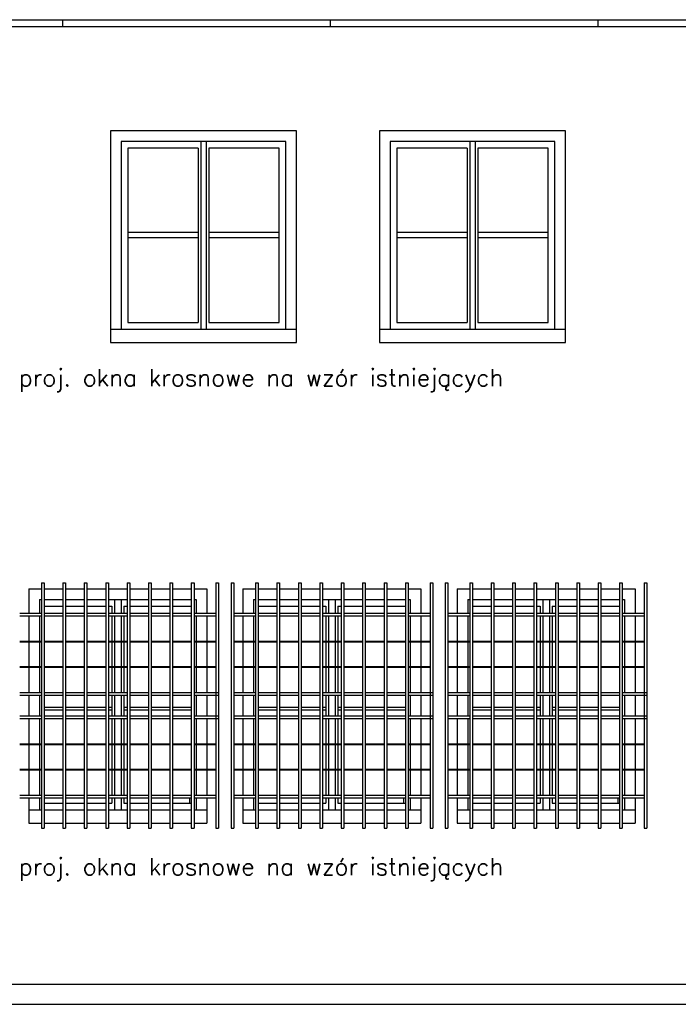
# Model space of a CAD drawing. Header units: millimetres. Extents: x 11979 to 23691, y 12825 to 41978.
# Tile 40 of 256: x 20731 to 21223, y 16795 to 17530. Entities that reach past the tile are written whole.
import ezdxf
from ezdxf.enums import TextEntityAlignment as Align

# ---------------------------------------------------------------- set-up
doc = ezdxf.new("R2010")
doc.units = ezdxf.units.MM
for name, color, linetype in [('-LI-WIDOK', 2, 'Continuous'), ('-TABELKA', 2, 'Continuous'), ('PROJEKTOWANE', 5, 'Continuous')]:
    doc.layers.add(name, color=color, linetype=linetype)
doc.styles.add('SIMPLEX', font='simplex')

msp = doc.modelspace()

# ---------------------------------------------------------------- linework, layer by layer
at = {"layer": '-LI-WIDOK'}
for p, q in [((20937.56, 17447.22), (20798.56, 17447.22)), ((20798.56, 17447.22), (20798.56, 17289.22)), ((20937.56, 17289.22), (20937.56, 17447.22)), ((21138.56, 17447.22), (20999.56, 17447.22)), ((20999.56, 17447.22), (20999.56, 17289.22)), ((21138.56, 17289.22), (21138.56, 17447.22)), ((20806.56, 17439.22), (20806.56, 17299.22)), ((20929.56, 17439.22), (20806.56, 17439.22)), ((20929.56, 17299.22), (20929.56, 17439.22)), ((21007.56, 17439.22), (21007.56, 17299.22)), ((21130.56, 17439.22), (21007.56, 17439.22)), ((21130.56, 17299.22), (21130.56, 17439.22)), ((20798.56, 17299.22), (20937.56, 17299.22)), ((20999.56, 17299.22), (21138.56, 17299.22)), ((20798.56, 17289.22), (20937.56, 17289.22)), ((20999.56, 17289.22), (21138.56, 17289.22)), ((20737.56, 17105.22), (20746.99, 17105.22)), ((20737.56, 17105.22), (20737.56, 17087.11)), ((20748.99, 17105.22), (20762.99, 17105.22)), ((20764.99, 17105.22), (20778.99, 17105.22)), ((20780.99, 17105.22), (20794.99, 17105.22)), ((20796.99, 17105.22), (20810.99, 17105.22)), ((20812.99, 17105.22), (20826.99, 17105.22)), ((20828.99, 17105.22), (20842.99, 17105.22)), ((20844.99, 17105.22), (20858.99, 17105.22)), ((20860.99, 17105.22), (20870.56, 17105.22)), ((20870.56, 17105.22), (20870.56, 17087.11)), ((20897.56, 17105.22), (20906.99, 17105.22)), ((20897.56, 17105.22), (20897.56, 17087.11)), ((20908.99, 17105.22), (20922.99, 17105.22)), ((20924.99, 17105.22), (20938.99, 17105.22)), ((20940.99, 17105.22), (20954.99, 17105.22)), ((20956.99, 17105.22), (20970.99, 17105.22)), ((20972.99, 17105.22), (20986.99, 17105.22)), ((20988.99, 17105.22), (21002.99, 17105.22)), ((21004.99, 17105.22), (21018.99, 17105.22)), ((21020.99, 17105.22), (21030.56, 17105.22)), ((21030.56, 17105.22), (21030.56, 17087.11)), ((21057.56, 17105.22), (21066.99, 17105.22)), ((21057.56, 17105.22), (21057.56, 17087.11)), ((21068.99, 17105.22), (21082.99, 17105.22)), ((21084.99, 17105.22), (21098.99, 17105.22)), ((21100.99, 17105.22), (21114.99, 17105.22)), ((21116.99, 17105.22), (21130.99, 17105.22)), ((21132.99, 17105.22), (21146.99, 17105.22)), ((21148.99, 17105.22), (21162.99, 17105.22)), ((21164.99, 17105.22), (21178.99, 17105.22)), ((21180.99, 17105.22), (21190.56, 17105.22)), ((21190.56, 17105.22), (21190.56, 17087.11)), ((20745.56, 17097.22), (20746.99, 17097.22)), ((20745.56, 17097.22), (20745.56, 17087.11)), ((20748.99, 17097.22), (20762.99, 17097.22)), ((20764.99, 17097.22), (20778.99, 17097.22)), ((20780.99, 17097.22), (20794.99, 17097.22)), ((20796.99, 17097.22), (20810.99, 17097.22)), ((20812.99, 17097.22), (20826.99, 17097.22)), ((20828.99, 17097.22), (20842.99, 17097.22)), ((20844.99, 17097.22), (20858.99, 17097.22)), ((20860.99, 17097.22), (20862.56, 17097.22)), ((20862.56, 17097.22), (20862.56, 17087.11)), ((20905.56, 17097.22), (20906.99, 17097.22)), ((20905.56, 17097.22), (20905.56, 17087.11)), ((20908.99, 17097.22), (20922.99, 17097.22)), ((20924.99, 17097.22), (20938.99, 17097.22)), ((20940.99, 17097.22), (20954.99, 17097.22)), ((20956.99, 17097.22), (20970.99, 17097.22)), ((20972.99, 17097.22), (20986.99, 17097.22)), ((20988.99, 17097.22), (21002.99, 17097.22)), ((21004.99, 17097.22), (21018.99, 17097.22)), ((21020.99, 17097.22), (21022.56, 17097.22)), ((21022.56, 17097.22), (21022.56, 17087.11)), ((21065.56, 17097.22), (21066.99, 17097.22)), ((21065.56, 17097.22), (21065.56, 17087.11)), ((21068.99, 17097.22), (21082.99, 17097.22)), ((21084.99, 17097.22), (21098.99, 17097.22)), ((21100.99, 17097.22), (21114.99, 17097.22)), ((21116.99, 17097.22), (21130.99, 17097.22)), ((21132.99, 17097.22), (21146.99, 17097.22)), ((21148.99, 17097.22), (21162.99, 17097.22)), ((21164.99, 17097.22), (21178.99, 17097.22)), ((21180.99, 17097.22), (21182.56, 17097.22)), ((21182.56, 17097.22), (21182.56, 17087.11)), ((20737.56, 17085.11), (20737.56, 17066.11)), ((20745.56, 17085.11), (20745.56, 17066.11)), ((20862.56, 17085.11), (20862.56, 17066.11)), ((20870.56, 17085.11), (20870.56, 17066.11)), ((20897.56, 17085.11), (20897.56, 17066.11)), ((20905.56, 17085.11), (20905.56, 17066.11)), ((21022.56, 17085.11), (21022.56, 17066.11)), ((21030.56, 17085.11), (21030.56, 17066.11)), ((21057.56, 17085.11), (21057.56, 17066.11)), ((21065.56, 17085.11), (21065.56, 17066.11)), ((21182.56, 17085.11), (21182.56, 17066.11)), ((21190.56, 17085.11), (21190.56, 17066.11)), ((20737.56, 17065.61), (20737.56, 17047.27)), ((20745.56, 17065.61), (20745.56, 17047.27)), ((20862.56, 17065.61), (20862.56, 17047.27)), ((20870.56, 17065.61), (20870.56, 17047.27)), ((20897.56, 17065.61), (20897.56, 17047.27)), ((20905.56, 17065.61), (20905.56, 17047.27)), ((21022.56, 17065.61), (21022.56, 17047.27)), ((21030.56, 17065.61), (21030.56, 17047.27)), ((21057.56, 17065.61), (21057.56, 17047.27)), ((21065.56, 17065.61), (21065.56, 17047.27)), ((21182.56, 17065.61), (21182.56, 17047.27)), ((21190.56, 17065.61), (21190.56, 17047.27)), ((20737.56, 17046.77), (20737.56, 17027.77)), ((20745.56, 17046.77), (20745.56, 17027.77)), ((20862.56, 17046.77), (20862.56, 17027.77)), ((20870.56, 17046.77), (20870.56, 17027.77)), ((20897.56, 17046.77), (20897.56, 17027.77)), ((20905.56, 17046.77), (20905.56, 17027.77)), ((21022.56, 17046.77), (21022.56, 17027.77)), ((21030.56, 17046.77), (21030.56, 17027.77)), ((21057.56, 17046.77), (21057.56, 17027.77)), ((21065.56, 17046.77), (21065.56, 17027.77)), ((21182.56, 17046.77), (21182.56, 17027.77)), ((21190.56, 17046.77), (21190.56, 17027.77)), ((20737.56, 17025.77), (20737.56, 17010.41)), ((20745.56, 17025.77), (20745.56, 17010.41)), ((20862.56, 17025.77), (20862.56, 17010.41)), ((20870.56, 17025.77), (20870.56, 17010.41)), ((20897.56, 17025.77), (20897.56, 17010.41)), ((20905.56, 17025.77), (20905.56, 17010.41)), ((21022.56, 17025.77), (21022.56, 17010.41)), ((21030.56, 17025.77), (21030.56, 17010.41)), ((21057.56, 17025.77), (21057.56, 17010.41)), ((21065.56, 17025.77), (21065.56, 17010.41)), ((21182.56, 17025.77), (21182.56, 17010.41)), ((21190.56, 17025.77), (21190.56, 17010.41)), ((20737.56, 17008.41), (20737.56, 16989.41)), ((20745.56, 17008.41), (20745.56, 16989.41)), ((20862.56, 17008.41), (20862.56, 16989.41)), ((20870.56, 17008.41), (20870.56, 16989.41)), ((20897.56, 17008.41), (20897.56, 16989.41)), ((20905.56, 17008.41), (20905.56, 16989.41)), ((21022.56, 17008.41), (21022.56, 16989.41)), ((21030.56, 17008.41), (21030.56, 16989.41)), ((21057.56, 17008.41), (21057.56, 16989.41)), ((21065.56, 17008.41), (21065.56, 16989.41)), ((21182.56, 17008.41), (21182.56, 16989.41)), ((21190.56, 17008.41), (21190.56, 16989.41)), ((20737.56, 16988.91), (20737.56, 16970.56)), ((20745.56, 16988.91), (20745.56, 16970.56)), ((20862.56, 16988.91), (20862.56, 16970.56)), ((20870.56, 16988.91), (20870.56, 16970.56)), ((20897.56, 16988.91), (20897.56, 16970.56)), ((20905.56, 16988.91), (20905.56, 16970.56)), ((21022.56, 16988.91), (21022.56, 16970.56)), ((21030.56, 16988.91), (21030.56, 16970.56)), ((21057.56, 16988.91), (21057.56, 16970.56)), ((21065.56, 16988.91), (21065.56, 16970.56)), ((21182.56, 16988.91), (21182.56, 16970.56)), ((21190.56, 16988.91), (21190.56, 16970.56)), ((20737.56, 16970.06), (20737.56, 16951.06)), ((20745.56, 16970.06), (20745.56, 16951.06)), ((20862.56, 16970.06), (20862.56, 16951.06)), ((20870.56, 16970.06), (20870.56, 16951.06)), ((20897.56, 16970.06), (20897.56, 16951.06)), ((20905.56, 16970.06), (20905.56, 16951.06)), ((21022.56, 16970.06), (21022.56, 16951.06)), ((21030.56, 16970.06), (21030.56, 16951.06)), ((21057.56, 16970.06), (21057.56, 16951.06)), ((21065.56, 16970.06), (21065.56, 16951.06)), ((21182.56, 16970.06), (21182.56, 16951.06)), ((21190.56, 16970.06), (21190.56, 16951.06)), ((20737.56, 16949.06), (20737.56, 16940.22)), ((20745.56, 16949.06), (20745.56, 16940.22)), ((20857.56, 16949.06), (20857.56, 16945.22)), ((20862.56, 16949.06), (20862.56, 16940.22)), ((20870.56, 16949.06), (20870.56, 16940.22)), ((20897.56, 16949.06), (20897.56, 16940.22)), ((20905.56, 16949.06), (20905.56, 16940.22)), ((21017.56, 16949.06), (21017.56, 16945.22)), ((21022.56, 16949.06), (21022.56, 16940.22)), ((21030.56, 16949.06), (21030.56, 16940.22)), ((21057.56, 16949.06), (21057.56, 16940.22)), ((21065.56, 16949.06), (21065.56, 16940.22)), ((21177.56, 16949.06), (21177.56, 16945.22)), ((21182.56, 16949.06), (21182.56, 16940.22)), ((21190.56, 16949.06), (21190.56, 16940.22)), ((20737.56, 16940.22), (20746.99, 16940.22)), ((20737.56, 16940.22), (20737.56, 16930.22)), ((20748.99, 16940.22), (20762.99, 16940.22)), ((20764.99, 16940.22), (20778.99, 16940.22)), ((20780.99, 16940.22), (20794.99, 16940.22)), ((20796.99, 16940.22), (20810.99, 16940.22)), ((20812.99, 16940.22), (20826.99, 16940.22)), ((20828.99, 16940.22), (20842.99, 16940.22)), ((20844.99, 16940.22), (20858.99, 16940.22)), ((20860.99, 16940.22), (20870.56, 16940.22)), ((20870.56, 16940.22), (20870.56, 16930.22)), ((20897.56, 16940.22), (20906.99, 16940.22)), ((20897.56, 16940.22), (20897.56, 16930.22)), ((20908.99, 16940.22), (20922.99, 16940.22)), ((20924.99, 16940.22), (20938.99, 16940.22)), ((20940.99, 16940.22), (20954.99, 16940.22)), ((20956.99, 16940.22), (20970.99, 16940.22)), ((20972.99, 16940.22), (20986.99, 16940.22)), ((20988.99, 16940.22), (21002.99, 16940.22)), ((21004.99, 16940.22), (21018.99, 16940.22)), ((21020.99, 16940.22), (21030.56, 16940.22)), ((21030.56, 16940.22), (21030.56, 16930.22)), ((21057.56, 16940.22), (21066.99, 16940.22)), ((21057.56, 16940.22), (21057.56, 16930.22)), ((21068.99, 16940.22), (21082.99, 16940.22)), ((21084.99, 16940.22), (21098.99, 16940.22)), ((21100.99, 16940.22), (21114.99, 16940.22)), ((21116.99, 16940.22), (21130.99, 16940.22)), ((21132.99, 16940.22), (21146.99, 16940.22)), ((21148.99, 16940.22), (21162.99, 16940.22)), ((21164.99, 16940.22), (21178.99, 16940.22)), ((21180.99, 16940.22), (21190.56, 16940.22)), ((21190.56, 16940.22), (21190.56, 16930.22)), ((20737.56, 16930.22), (20746.99, 16930.22)), ((20748.99, 16930.22), (20762.99, 16930.22)), ((20764.99, 16930.22), (20778.99, 16930.22)), ((20780.99, 16930.22), (20794.99, 16930.22)), ((20796.99, 16930.22), (20810.99, 16930.22)), ((20812.99, 16930.22), (20826.99, 16930.22)), ((20828.99, 16930.22), (20842.99, 16930.22)), ((20844.99, 16930.22), (20858.99, 16930.22)), ((20860.99, 16930.22), (20870.56, 16930.22)), ((20897.56, 16930.22), (20906.99, 16930.22)), ((20908.99, 16930.22), (20922.99, 16930.22)), ((20924.99, 16930.22), (20938.99, 16930.22)), ((20940.99, 16930.22), (20954.99, 16930.22)), ((20956.99, 16930.22), (20970.99, 16930.22)), ((20972.99, 16930.22), (20986.99, 16930.22)), ((20988.99, 16930.22), (21002.99, 16930.22)), ((21004.99, 16930.22), (21018.99, 16930.22)), ((21020.99, 16930.22), (21030.56, 16930.22)), ((21057.56, 16930.22), (21066.99, 16930.22)), ((21068.99, 16930.22), (21082.99, 16930.22)), ((21084.99, 16930.22), (21098.99, 16930.22)), ((21100.99, 16930.22), (21114.99, 16930.22)), ((21116.99, 16930.22), (21130.99, 16930.22)), ((21132.99, 16930.22), (21146.99, 16930.22)), ((21148.99, 16930.22), (21162.99, 16930.22)), ((21164.99, 16930.22), (21178.99, 16930.22)), ((21180.99, 16930.22), (21190.56, 16930.22)), ((20113.06, 16809.99), (21838.06, 16809.99)), ((20113.06, 16794.99), (21669.89, 16794.99))]:
    msp.add_line(p, q, dxfattribs=at)
at = {"layer": '-TABELKA'}
for p, q in [((20746.99, 17109.68), (20746.99, 16926.49)), ((20746.99, 17109.68), (20748.99, 17109.68)), ((20748.99, 17109.68), (20748.99, 16926.49)), ((20762.99, 17109.68), (20762.99, 16926.49)), ((20762.99, 17109.68), (20764.99, 17109.68)), ((20764.99, 17109.68), (20764.99, 16926.49)), ((20778.99, 17109.68), (20778.99, 16926.49)), ((20778.99, 17109.68), (20780.99, 17109.68)), ((20780.99, 17109.68), (20780.99, 16926.49)), ((20794.99, 17109.68), (20794.99, 16926.49)), ((20794.99, 17109.68), (20796.99, 17109.68)), ((20796.99, 17109.68), (20796.99, 16926.49)), ((20796.99, 17109.68), (20796.99, 16926.49)), ((20810.99, 17109.68), (20810.99, 16926.49)), ((20810.99, 17109.68), (20812.99, 17109.68)), ((20812.99, 17109.68), (20812.99, 16926.49)), ((20826.99, 17109.68), (20826.99, 16926.49)), ((20826.99, 17109.68), (20828.99, 17109.68)), ((20828.99, 17109.68), (20828.99, 16926.49)), ((20842.99, 17109.68), (20842.99, 16926.49)), ((20842.99, 17109.68), (20844.99, 17109.68)), ((20844.99, 17109.68), (20844.99, 16926.49)), ((20858.99, 17109.68), (20858.99, 16926.49)), ((20858.99, 17109.68), (20860.99, 17109.68)), ((20860.99, 17109.68), (20860.99, 16926.49)), ((20877.39, 17109.68), (20877.39, 16926.49)), ((20877.39, 17109.68), (20879.39, 17109.68)), ((20879.39, 17109.68), (20879.39, 16926.49)), ((20888.74, 17109.68), (20888.74, 16926.49)), ((20888.74, 17109.68), (20890.74, 17109.68)), ((20890.74, 17109.68), (20890.74, 16926.49)), ((20906.99, 17109.68), (20906.99, 16926.49)), ((20906.99, 17109.68), (20908.99, 17109.68)), ((20908.99, 17109.68), (20908.99, 16926.49)), ((20922.99, 17109.68), (20922.99, 16926.49)), ((20922.99, 17109.68), (20924.99, 17109.68)), ((20924.99, 17109.68), (20924.99, 16926.49)), ((20938.99, 17109.68), (20938.99, 16926.49)), ((20938.99, 17109.68), (20940.99, 17109.68)), ((20940.99, 17109.68), (20940.99, 16926.49)), ((20954.99, 17109.68), (20954.99, 16926.49)), ((20954.99, 17109.68), (20956.99, 17109.68)), ((20956.99, 17109.68), (20956.99, 16926.49)), ((20956.99, 17109.68), (20956.99, 16926.49)), ((20970.99, 17109.68), (20970.99, 16926.49)), ((20970.99, 17109.68), (20972.99, 17109.68)), ((20972.99, 17109.68), (20972.99, 16926.49)), ((20986.99, 17109.68), (20986.99, 16926.49)), ((20986.99, 17109.68), (20988.99, 17109.68)), ((20988.99, 17109.68), (20988.99, 16926.49)), ((21002.99, 17109.68), (21002.99, 16926.49)), ((21002.99, 17109.68), (21004.99, 17109.68)), ((21004.99, 17109.68), (21004.99, 16926.49)), ((21018.99, 17109.68), (21018.99, 16926.49)), ((21018.99, 17109.68), (21020.99, 17109.68)), ((21020.99, 17109.68), (21020.99, 16926.49)), ((21037.39, 17109.68), (21037.39, 16926.49)), ((21037.39, 17109.68), (21039.39, 17109.68)), ((21039.39, 17109.68), (21039.39, 16926.49)), ((21048.74, 17109.68), (21048.74, 16926.49)), ((21048.74, 17109.68), (21050.74, 17109.68)), ((21050.74, 17109.68), (21050.74, 16926.49)), ((21066.99, 17109.68), (21066.99, 16926.49)), ((21066.99, 17109.68), (21068.99, 17109.68)), ((21068.99, 17109.68), (21068.99, 16926.49)), ((21082.99, 17109.68), (21082.99, 16926.49)), ((21082.99, 17109.68), (21084.99, 17109.68)), ((21084.99, 17109.68), (21084.99, 16926.49)), ((21098.99, 17109.68), (21098.99, 16926.49)), ((21098.99, 17109.68), (21100.99, 17109.68)), ((21100.99, 17109.68), (21100.99, 16926.49)), ((21114.99, 17109.68), (21114.99, 16926.49)), ((21114.99, 17109.68), (21116.99, 17109.68)), ((21116.99, 17109.68), (21116.99, 16926.49)), ((21116.99, 17109.68), (21116.99, 16926.49)), ((21130.99, 17109.68), (21130.99, 16926.49)), ((21130.99, 17109.68), (21132.99, 17109.68)), ((21132.99, 17109.68), (21132.99, 16926.49)), ((21146.99, 17109.68), (21146.99, 16926.49)), ((21146.99, 17109.68), (21148.99, 17109.68)), ((21148.99, 17109.68), (21148.99, 16926.49)), ((21162.99, 17109.68), (21162.99, 16926.49)), ((21162.99, 17109.68), (21164.99, 17109.68)), ((21164.99, 17109.68), (21164.99, 16926.49)), ((21178.99, 17109.68), (21178.99, 16926.49)), ((21178.99, 17109.68), (21180.99, 17109.68)), ((21180.99, 17109.68), (21180.99, 16926.49)), ((21197.39, 17109.68), (21197.39, 16926.49)), ((21197.39, 17109.68), (21199.39, 17109.68)), ((21199.39, 17109.68), (21199.39, 16926.49)), ((20730.74, 17087.11), (20746.99, 17087.11)), ((20748.99, 17087.11), (20762.99, 17087.11)), ((20764.99, 17087.11), (20778.99, 17087.11)), ((20780.99, 17087.11), (20794.99, 17087.11)), ((20796.99, 17087.11), (20810.99, 17087.11)), ((20812.99, 17087.11), (20826.99, 17087.11)), ((20828.99, 17087.11), (20842.99, 17087.11)), ((20844.99, 17087.11), (20858.99, 17087.11)), ((20860.99, 17087.11), (20877.39, 17087.11)), ((20890.74, 17087.11), (20906.99, 17087.11)), ((20908.99, 17087.11), (20922.99, 17087.11)), ((20924.99, 17087.11), (20938.99, 17087.11)), ((20940.99, 17087.11), (20954.99, 17087.11)), ((20956.99, 17087.11), (20970.99, 17087.11)), ((20972.99, 17087.11), (20986.99, 17087.11)), ((20988.99, 17087.11), (21002.99, 17087.11)), ((21004.99, 17087.11), (21018.99, 17087.11)), ((21020.99, 17087.11), (21037.39, 17087.11)), ((21050.74, 17087.11), (21066.99, 17087.11)), ((21068.99, 17087.11), (21082.99, 17087.11)), ((21084.99, 17087.11), (21098.99, 17087.11)), ((21100.99, 17087.11), (21114.99, 17087.11)), ((21116.99, 17087.11), (21130.99, 17087.11)), ((21132.99, 17087.11), (21146.99, 17087.11)), ((21148.99, 17087.11), (21162.99, 17087.11)), ((21164.99, 17087.11), (21178.99, 17087.11)), ((21180.99, 17087.11), (21197.39, 17087.11)), ((20730.74, 17085.11), (20746.99, 17085.11)), ((20748.99, 17085.11), (20762.99, 17085.11)), ((20764.99, 17085.11), (20778.99, 17085.11)), ((20780.99, 17085.11), (20794.99, 17085.11)), ((20796.99, 17085.11), (20810.99, 17085.11)), ((20812.99, 17085.11), (20826.99, 17085.11)), ((20828.99, 17085.11), (20842.99, 17085.11)), ((20844.99, 17085.11), (20858.99, 17085.11)), ((20860.99, 17085.11), (20877.39, 17085.11)), ((20890.74, 17085.11), (20906.99, 17085.11)), ((20908.99, 17085.11), (20922.99, 17085.11)), ((20924.99, 17085.11), (20938.99, 17085.11)), ((20940.99, 17085.11), (20954.99, 17085.11)), ((20956.99, 17085.11), (20970.99, 17085.11)), ((20972.99, 17085.11), (20986.99, 17085.11)), ((20988.99, 17085.11), (21002.99, 17085.11)), ((21004.99, 17085.11), (21018.99, 17085.11)), ((21020.99, 17085.11), (21037.39, 17085.11)), ((21050.74, 17085.11), (21066.99, 17085.11)), ((21068.99, 17085.11), (21082.99, 17085.11)), ((21084.99, 17085.11), (21098.99, 17085.11)), ((21100.99, 17085.11), (21114.99, 17085.11)), ((21116.99, 17085.11), (21130.99, 17085.11)), ((21132.99, 17085.11), (21146.99, 17085.11)), ((21148.99, 17085.11), (21162.99, 17085.11)), ((21164.99, 17085.11), (21178.99, 17085.11)), ((21180.99, 17085.11), (21197.39, 17085.11)), ((20730.74, 17066.11), (20746.99, 17066.11)), ((20730.74, 17065.61), (20746.99, 17065.61)), ((20748.99, 17066.11), (20762.99, 17066.11)), ((20748.99, 17065.61), (20762.99, 17065.61)), ((20764.99, 17066.11), (20778.99, 17066.11)), ((20764.99, 17065.61), (20778.99, 17065.61)), ((20780.99, 17066.11), (20794.99, 17066.11)), ((20780.99, 17065.61), (20794.99, 17065.61)), ((20796.99, 17066.11), (20810.99, 17066.11)), ((20796.99, 17065.61), (20810.99, 17065.61)), ((20812.99, 17066.11), (20826.99, 17066.11)), ((20812.99, 17065.61), (20826.99, 17065.61)), ((20828.99, 17066.11), (20842.99, 17066.11)), ((20828.99, 17065.61), (20842.99, 17065.61)), ((20844.99, 17066.11), (20858.99, 17066.11)), ((20844.99, 17065.61), (20858.99, 17065.61)), ((20860.99, 17066.11), (20877.39, 17066.11)), ((20860.99, 17065.61), (20877.39, 17065.61)), ((20890.74, 17066.11), (20906.99, 17066.11)), ((20890.74, 17065.61), (20906.99, 17065.61)), ((20908.99, 17066.11), (20922.99, 17066.11)), ((20908.99, 17065.61), (20922.99, 17065.61)), ((20924.99, 17066.11), (20938.99, 17066.11)), ((20924.99, 17065.61), (20938.99, 17065.61)), ((20940.99, 17066.11), (20954.99, 17066.11)), ((20940.99, 17065.61), (20954.99, 17065.61)), ((20956.99, 17066.11), (20970.99, 17066.11)), ((20956.99, 17065.61), (20970.99, 17065.61)), ((20972.99, 17066.11), (20986.99, 17066.11)), ((20972.99, 17065.61), (20986.99, 17065.61)), ((20988.99, 17066.11), (21002.99, 17066.11)), ((20988.99, 17065.61), (21002.99, 17065.61)), ((21004.99, 17066.11), (21018.99, 17066.11)), ((21004.99, 17065.61), (21018.99, 17065.61)), ((21020.99, 17066.11), (21037.39, 17066.11)), ((21020.99, 17065.61), (21037.39, 17065.61)), ((21050.74, 17066.11), (21066.99, 17066.11)), ((21050.74, 17065.61), (21066.99, 17065.61)), ((21068.99, 17066.11), (21082.99, 17066.11)), ((21068.99, 17065.61), (21082.99, 17065.61)), ((21084.99, 17066.11), (21098.99, 17066.11)), ((21084.99, 17065.61), (21098.99, 17065.61)), ((21100.99, 17066.11), (21114.99, 17066.11)), ((21100.99, 17065.61), (21114.99, 17065.61)), ((21116.99, 17066.11), (21130.99, 17066.11)), ((21116.99, 17065.61), (21130.99, 17065.61)), ((21132.99, 17066.11), (21146.99, 17066.11)), ((21132.99, 17065.61), (21146.99, 17065.61)), ((21148.99, 17066.11), (21162.99, 17066.11)), ((21148.99, 17065.61), (21162.99, 17065.61)), ((21164.99, 17066.11), (21178.99, 17066.11)), ((21164.99, 17065.61), (21178.99, 17065.61)), ((21180.99, 17066.11), (21197.39, 17066.11)), ((21180.99, 17065.61), (21197.39, 17065.61)), ((20730.74, 17047.27), (20746.99, 17047.27)), ((20730.74, 17046.77), (20746.99, 17046.77)), ((20748.99, 17047.27), (20762.99, 17047.27)), ((20748.99, 17046.77), (20762.99, 17046.77)), ((20764.99, 17047.27), (20778.99, 17047.27)), ((20764.99, 17046.77), (20778.99, 17046.77)), ((20780.99, 17047.27), (20794.99, 17047.27)), ((20780.99, 17046.77), (20794.99, 17046.77)), ((20796.99, 17047.27), (20810.99, 17047.27)), ((20796.99, 17046.77), (20810.99, 17046.77)), ((20812.99, 17047.27), (20826.99, 17047.27)), ((20812.99, 17046.77), (20826.99, 17046.77)), ((20828.99, 17047.27), (20842.99, 17047.27)), ((20828.99, 17046.77), (20842.99, 17046.77)), ((20844.99, 17047.27), (20858.99, 17047.27)), ((20844.99, 17046.77), (20858.99, 17046.77)), ((20860.99, 17047.27), (20877.39, 17047.27)), ((20860.99, 17046.77), (20877.39, 17046.77)), ((20890.74, 17047.27), (20906.99, 17047.27)), ((20890.74, 17046.77), (20906.99, 17046.77)), ((20908.99, 17047.27), (20922.99, 17047.27)), ((20908.99, 17046.77), (20922.99, 17046.77)), ((20924.99, 17047.27), (20938.99, 17047.27)), ((20924.99, 17046.77), (20938.99, 17046.77)), ((20940.99, 17047.27), (20954.99, 17047.27)), ((20940.99, 17046.77), (20954.99, 17046.77)), ((20956.99, 17047.27), (20970.99, 17047.27)), ((20956.99, 17046.77), (20970.99, 17046.77)), ((20972.99, 17047.27), (20986.99, 17047.27)), ((20972.99, 17046.77), (20986.99, 17046.77)), ((20988.99, 17047.27), (21002.99, 17047.27)), ((20988.99, 17046.77), (21002.99, 17046.77)), ((21004.99, 17047.27), (21018.99, 17047.27)), ((21004.99, 17046.77), (21018.99, 17046.77)), ((21020.99, 17047.27), (21037.39, 17047.27)), ((21020.99, 17046.77), (21037.39, 17046.77)), ((21050.74, 17047.27), (21066.99, 17047.27)), ((21050.74, 17046.77), (21066.99, 17046.77)), ((21068.99, 17047.27), (21082.99, 17047.27)), ((21068.99, 17046.77), (21082.99, 17046.77)), ((21084.99, 17047.27), (21098.99, 17047.27)), ((21084.99, 17046.77), (21098.99, 17046.77)), ((21100.99, 17047.27), (21114.99, 17047.27)), ((21100.99, 17046.77), (21114.99, 17046.77)), ((21116.99, 17047.27), (21130.99, 17047.27)), ((21116.99, 17046.77), (21130.99, 17046.77)), ((21132.99, 17047.27), (21146.99, 17047.27)), ((21132.99, 17046.77), (21146.99, 17046.77)), ((21148.99, 17047.27), (21162.99, 17047.27)), ((21148.99, 17046.77), (21162.99, 17046.77)), ((21164.99, 17047.27), (21178.99, 17047.27)), ((21164.99, 17046.77), (21178.99, 17046.77)), ((21180.99, 17047.27), (21197.39, 17047.27)), ((21180.99, 17046.77), (21197.39, 17046.77)), ((20730.74, 17027.77), (20746.99, 17027.77)), ((20730.74, 17025.77), (20746.99, 17025.77)), ((20748.99, 17027.77), (20762.99, 17027.77)), ((20748.99, 17025.77), (20762.99, 17025.77)), ((20764.99, 17027.77), (20778.99, 17027.77)), ((20764.99, 17025.77), (20778.99, 17025.77)), ((20780.99, 17027.77), (20794.99, 17027.77)), ((20780.99, 17025.77), (20794.99, 17025.77)), ((20796.99, 17027.77), (20810.99, 17027.77)), ((20796.99, 17025.77), (20810.99, 17025.77)), ((20812.99, 17027.77), (20826.99, 17027.77)), ((20812.99, 17025.77), (20826.99, 17025.77)), ((20828.99, 17027.77), (20842.99, 17027.77)), ((20828.99, 17025.77), (20842.99, 17025.77)), ((20844.99, 17027.77), (20858.99, 17027.77)), ((20844.99, 17025.77), (20858.99, 17025.77)), ((20860.99, 17027.77), (20879.39, 17027.77)), ((20860.99, 17025.77), (20879.39, 17025.77)), ((20890.74, 17027.77), (20906.99, 17027.77)), ((20890.74, 17025.77), (20906.99, 17025.77)), ((20908.99, 17027.77), (20922.99, 17027.77)), ((20908.99, 17025.77), (20922.99, 17025.77)), ((20924.99, 17027.77), (20938.99, 17027.77)), ((20924.99, 17025.77), (20938.99, 17025.77)), ((20940.99, 17027.77), (20954.99, 17027.77)), ((20940.99, 17025.77), (20954.99, 17025.77)), ((20956.99, 17027.77), (20970.99, 17027.77)), ((20956.99, 17025.77), (20970.99, 17025.77)), ((20972.99, 17027.77), (20986.99, 17027.77)), ((20972.99, 17025.77), (20986.99, 17025.77)), ((20988.99, 17027.77), (21002.99, 17027.77)), ((20988.99, 17025.77), (21002.99, 17025.77)), ((21004.99, 17027.77), (21018.99, 17027.77)), ((21004.99, 17025.77), (21018.99, 17025.77)), ((21020.99, 17027.77), (21039.39, 17027.77)), ((21020.99, 17025.77), (21039.39, 17025.77)), ((21050.74, 17027.77), (21066.99, 17027.77)), ((21050.74, 17025.77), (21066.99, 17025.77)), ((21068.99, 17027.77), (21082.99, 17027.77)), ((21068.99, 17025.77), (21082.99, 17025.77)), ((21084.99, 17027.77), (21098.99, 17027.77)), ((21084.99, 17025.77), (21098.99, 17025.77)), ((21100.99, 17027.77), (21114.99, 17027.77)), ((21100.99, 17025.77), (21114.99, 17025.77)), ((21116.99, 17027.77), (21130.99, 17027.77)), ((21116.99, 17025.77), (21130.99, 17025.77)), ((21132.99, 17027.77), (21146.99, 17027.77)), ((21132.99, 17025.77), (21146.99, 17025.77)), ((21148.99, 17027.77), (21162.99, 17027.77)), ((21148.99, 17025.77), (21162.99, 17025.77)), ((21164.99, 17027.77), (21178.99, 17027.77)), ((21164.99, 17025.77), (21178.99, 17025.77)), ((21180.99, 17027.77), (21199.39, 17027.77)), ((21180.99, 17025.77), (21199.39, 17025.77)), ((20730.74, 17010.41), (20747.06, 17010.41)), ((20730.74, 17008.41), (20746.99, 17008.41)), ((20748.99, 17010.41), (20762.99, 17010.41)), ((20748.99, 17008.41), (20762.99, 17008.41)), ((20764.99, 17010.41), (20778.99, 17010.41)), ((20764.99, 17008.41), (20778.99, 17008.41)), ((20780.99, 17010.41), (20794.99, 17010.41)), ((20780.99, 17008.41), (20794.99, 17008.41)), ((20796.99, 17010.41), (20810.99, 17010.41)), ((20796.99, 17008.41), (20810.99, 17008.41)), ((20812.99, 17010.41), (20826.99, 17010.41)), ((20812.99, 17008.41), (20826.99, 17008.41)), ((20828.99, 17010.41), (20842.99, 17010.41)), ((20828.99, 17008.41), (20842.99, 17008.41)), ((20844.99, 17010.41), (20858.99, 17010.41)), ((20844.99, 17008.41), (20858.99, 17008.41)), ((20860.74, 17010.41), (20879.39, 17010.41)), ((20860.74, 17008.41), (20879.39, 17008.41)), ((20890.74, 17010.41), (20907.06, 17010.41)), ((20890.74, 17008.41), (20906.99, 17008.41)), ((20908.99, 17010.41), (20922.99, 17010.41)), ((20908.99, 17008.41), (20922.99, 17008.41)), ((20924.99, 17010.41), (20938.99, 17010.41)), ((20924.99, 17008.41), (20938.99, 17008.41)), ((20940.99, 17010.41), (20954.99, 17010.41)), ((20940.99, 17008.41), (20954.99, 17008.41)), ((20956.99, 17010.41), (20970.99, 17010.41)), ((20956.99, 17008.41), (20970.99, 17008.41)), ((20972.99, 17010.41), (20986.99, 17010.41)), ((20972.99, 17008.41), (20986.99, 17008.41)), ((20988.99, 17010.41), (21002.99, 17010.41)), ((20988.99, 17008.41), (21002.99, 17008.41)), ((21004.99, 17010.41), (21018.99, 17010.41)), ((21004.99, 17008.41), (21018.99, 17008.41)), ((21020.74, 17010.41), (21039.39, 17010.41)), ((21020.74, 17008.41), (21039.39, 17008.41)), ((21050.74, 17010.41), (21067.06, 17010.41)), ((21050.74, 17008.41), (21066.99, 17008.41)), ((21068.99, 17010.41), (21082.99, 17010.41)), ((21068.99, 17008.41), (21082.99, 17008.41)), ((21084.99, 17010.41), (21098.99, 17010.41)), ((21084.99, 17008.41), (21098.99, 17008.41)), ((21100.99, 17010.41), (21114.99, 17010.41)), ((21100.99, 17008.41), (21114.99, 17008.41)), ((21116.99, 17010.41), (21130.99, 17010.41)), ((21116.99, 17008.41), (21130.99, 17008.41)), ((21132.99, 17010.41), (21146.99, 17010.41)), ((21132.99, 17008.41), (21146.99, 17008.41)), ((21148.99, 17010.41), (21162.99, 17010.41)), ((21148.99, 17008.41), (21162.99, 17008.41)), ((21164.99, 17010.41), (21178.99, 17010.41)), ((21164.99, 17008.41), (21178.99, 17008.41)), ((21180.74, 17010.41), (21199.39, 17010.41)), ((21180.74, 17008.41), (21199.39, 17008.41)), ((20730.74, 16989.41), (20746.99, 16989.41)), ((20730.74, 16988.91), (20746.99, 16988.91)), ((20748.99, 16989.41), (20762.99, 16989.41)), ((20748.99, 16988.91), (20762.99, 16988.91)), ((20764.99, 16989.41), (20778.99, 16989.41)), ((20764.99, 16988.91), (20778.99, 16988.91)), ((20780.99, 16989.41), (20794.99, 16989.41)), ((20780.99, 16988.91), (20794.99, 16988.91)), ((20796.99, 16989.41), (20810.99, 16989.41)), ((20796.99, 16988.91), (20810.99, 16988.91)), ((20812.99, 16989.41), (20826.99, 16989.41)), ((20812.99, 16988.91), (20826.99, 16988.91)), ((20828.99, 16989.41), (20842.99, 16989.41)), ((20828.99, 16988.91), (20842.99, 16988.91)), ((20844.99, 16989.41), (20858.99, 16989.41)), ((20844.99, 16988.91), (20858.99, 16988.91)), ((20860.99, 16989.41), (20877.39, 16989.41)), ((20860.99, 16988.91), (20877.39, 16988.91)), ((20890.74, 16989.41), (20906.99, 16989.41)), ((20890.74, 16988.91), (20906.99, 16988.91)), ((20908.99, 16989.41), (20922.99, 16989.41)), ((20908.99, 16988.91), (20922.99, 16988.91)), ((20924.99, 16989.41), (20938.99, 16989.41)), ((20924.99, 16988.91), (20938.99, 16988.91)), ((20940.99, 16989.41), (20954.99, 16989.41)), ((20940.99, 16988.91), (20954.99, 16988.91)), ((20956.99, 16989.41), (20970.99, 16989.41)), ((20956.99, 16988.91), (20970.99, 16988.91)), ((20972.99, 16989.41), (20986.99, 16989.41)), ((20972.99, 16988.91), (20986.99, 16988.91)), ((20988.99, 16989.41), (21002.99, 16989.41)), ((20988.99, 16988.91), (21002.99, 16988.91)), ((21004.99, 16989.41), (21018.99, 16989.41)), ((21004.99, 16988.91), (21018.99, 16988.91)), ((21020.99, 16989.41), (21037.39, 16989.41)), ((21020.99, 16988.91), (21037.39, 16988.91)), ((21050.74, 16989.41), (21066.99, 16989.41)), ((21050.74, 16988.91), (21066.99, 16988.91)), ((21068.99, 16989.41), (21082.99, 16989.41)), ((21068.99, 16988.91), (21082.99, 16988.91)), ((21084.99, 16989.41), (21098.99, 16989.41)), ((21084.99, 16988.91), (21098.99, 16988.91)), ((21100.99, 16989.41), (21114.99, 16989.41)), ((21100.99, 16988.91), (21114.99, 16988.91)), ((21116.99, 16989.41), (21130.99, 16989.41)), ((21116.99, 16988.91), (21130.99, 16988.91)), ((21132.99, 16989.41), (21146.99, 16989.41)), ((21132.99, 16988.91), (21146.99, 16988.91)), ((21148.99, 16989.41), (21162.99, 16989.41)), ((21148.99, 16988.91), (21162.99, 16988.91)), ((21164.99, 16989.41), (21178.99, 16989.41)), ((21164.99, 16988.91), (21178.99, 16988.91)), ((21180.99, 16989.41), (21197.39, 16989.41)), ((21180.99, 16988.91), (21197.39, 16988.91)), ((20730.74, 16970.56), (20746.99, 16970.56)), ((20730.74, 16970.06), (20746.99, 16970.06)), ((20748.99, 16970.56), (20762.99, 16970.56)), ((20748.99, 16970.06), (20762.99, 16970.06)), ((20764.99, 16970.56), (20778.99, 16970.56)), ((20764.99, 16970.06), (20778.99, 16970.06)), ((20780.99, 16970.56), (20794.99, 16970.56)), ((20780.99, 16970.06), (20794.99, 16970.06)), ((20796.99, 16970.56), (20810.99, 16970.56)), ((20796.99, 16970.06), (20810.99, 16970.06)), ((20812.99, 16970.56), (20826.99, 16970.56)), ((20812.99, 16970.06), (20826.99, 16970.06)), ((20828.99, 16970.56), (20842.99, 16970.56)), ((20828.99, 16970.06), (20842.99, 16970.06)), ((20844.99, 16970.56), (20858.99, 16970.56)), ((20844.99, 16970.06), (20858.99, 16970.06)), ((20860.99, 16970.56), (20877.39, 16970.56)), ((20860.99, 16970.06), (20877.39, 16970.06)), ((20890.74, 16970.56), (20906.99, 16970.56)), ((20890.74, 16970.06), (20906.99, 16970.06)), ((20908.99, 16970.56), (20922.99, 16970.56)), ((20908.99, 16970.06), (20922.99, 16970.06)), ((20924.99, 16970.56), (20938.99, 16970.56)), ((20924.99, 16970.06), (20938.99, 16970.06)), ((20940.99, 16970.56), (20954.99, 16970.56)), ((20940.99, 16970.06), (20954.99, 16970.06)), ((20956.99, 16970.56), (20970.99, 16970.56)), ((20956.99, 16970.06), (20970.99, 16970.06)), ((20972.99, 16970.56), (20986.99, 16970.56)), ((20972.99, 16970.06), (20986.99, 16970.06)), ((20988.99, 16970.56), (21002.99, 16970.56)), ((20988.99, 16970.06), (21002.99, 16970.06)), ((21004.99, 16970.56), (21018.99, 16970.56)), ((21004.99, 16970.06), (21018.99, 16970.06)), ((21020.99, 16970.56), (21037.39, 16970.56)), ((21020.99, 16970.06), (21037.39, 16970.06)), ((21050.74, 16970.56), (21066.99, 16970.56)), ((21050.74, 16970.06), (21066.99, 16970.06)), ((21068.99, 16970.56), (21082.99, 16970.56)), ((21068.99, 16970.06), (21082.99, 16970.06)), ((21084.99, 16970.56), (21098.99, 16970.56)), ((21084.99, 16970.06), (21098.99, 16970.06)), ((21100.99, 16970.56), (21114.99, 16970.56)), ((21100.99, 16970.06), (21114.99, 16970.06)), ((21116.99, 16970.56), (21130.99, 16970.56)), ((21116.99, 16970.06), (21130.99, 16970.06)), ((21132.99, 16970.56), (21146.99, 16970.56)), ((21132.99, 16970.06), (21146.99, 16970.06)), ((21148.99, 16970.56), (21162.99, 16970.56)), ((21148.99, 16970.06), (21162.99, 16970.06)), ((21164.99, 16970.56), (21178.99, 16970.56)), ((21164.99, 16970.06), (21178.99, 16970.06)), ((21180.99, 16970.56), (21197.39, 16970.56)), ((21180.99, 16970.06), (21197.39, 16970.06)), ((20730.74, 16951.06), (20746.99, 16951.06)), ((20730.74, 16949.06), (20746.99, 16949.06)), ((20748.99, 16951.06), (20762.99, 16951.06)), ((20748.99, 16949.06), (20762.99, 16949.06)), ((20764.99, 16951.06), (20778.99, 16951.06)), ((20764.99, 16949.06), (20778.99, 16949.06)), ((20780.99, 16951.06), (20794.99, 16951.06)), ((20780.99, 16949.06), (20794.99, 16949.06)), ((20796.99, 16951.06), (20810.99, 16951.06)), ((20796.99, 16949.06), (20810.99, 16949.06)), ((20812.99, 16951.06), (20826.99, 16951.06)), ((20812.99, 16949.06), (20826.99, 16949.06)), ((20828.99, 16951.06), (20842.99, 16951.06)), ((20828.99, 16949.06), (20842.99, 16949.06)), ((20844.99, 16951.06), (20858.99, 16951.06)), ((20844.99, 16949.06), (20858.99, 16949.06)), ((20860.99, 16949.06), (20877.39, 16949.06)), ((20861.06, 16951.06), (20877.39, 16951.06)), ((20890.74, 16951.06), (20906.99, 16951.06)), ((20890.74, 16949.06), (20906.99, 16949.06)), ((20908.99, 16951.06), (20922.99, 16951.06)), ((20908.99, 16949.06), (20922.99, 16949.06)), ((20924.99, 16951.06), (20938.99, 16951.06)), ((20924.99, 16949.06), (20938.99, 16949.06)), ((20940.99, 16951.06), (20954.99, 16951.06)), ((20940.99, 16949.06), (20954.99, 16949.06)), ((20956.99, 16951.06), (20970.99, 16951.06)), ((20956.99, 16949.06), (20970.99, 16949.06)), ((20972.99, 16951.06), (20986.99, 16951.06)), ((20972.99, 16949.06), (20986.99, 16949.06)), ((20988.99, 16951.06), (21002.99, 16951.06)), ((20988.99, 16949.06), (21002.99, 16949.06)), ((21004.99, 16951.06), (21018.99, 16951.06)), ((21004.99, 16949.06), (21018.99, 16949.06)), ((21020.99, 16949.06), (21037.39, 16949.06)), ((21021.06, 16951.06), (21037.39, 16951.06)), ((21050.74, 16951.06), (21066.99, 16951.06)), ((21050.74, 16949.06), (21066.99, 16949.06)), ((21068.99, 16951.06), (21082.99, 16951.06)), ((21068.99, 16949.06), (21082.99, 16949.06)), ((21084.99, 16951.06), (21098.99, 16951.06)), ((21084.99, 16949.06), (21098.99, 16949.06)), ((21100.99, 16951.06), (21114.99, 16951.06)), ((21100.99, 16949.06), (21114.99, 16949.06)), ((21116.99, 16951.06), (21130.99, 16951.06)), ((21116.99, 16949.06), (21130.99, 16949.06)), ((21132.99, 16951.06), (21146.99, 16951.06)), ((21132.99, 16949.06), (21146.99, 16949.06)), ((21148.99, 16951.06), (21162.99, 16951.06)), ((21148.99, 16949.06), (21162.99, 16949.06)), ((21164.99, 16951.06), (21178.99, 16951.06)), ((21164.99, 16949.06), (21178.99, 16949.06)), ((21180.99, 16949.06), (21197.39, 16949.06)), ((21181.06, 16951.06), (21197.39, 16951.06)), ((20746.99, 16926.49), (20748.99, 16926.49)), ((20762.99, 16926.49), (20764.99, 16926.49)), ((20778.99, 16926.49), (20780.99, 16926.49)), ((20794.99, 16926.49), (20796.99, 16926.49)), ((20810.99, 16926.49), (20812.99, 16926.49)), ((20826.99, 16926.49), (20828.99, 16926.49)), ((20842.99, 16926.49), (20844.99, 16926.49)), ((20858.99, 16926.49), (20860.99, 16926.49)), ((20877.39, 16926.49), (20879.39, 16926.49)), ((20888.74, 16926.49), (20890.74, 16926.49)), ((20906.99, 16926.49), (20908.99, 16926.49)), ((20922.99, 16926.49), (20924.99, 16926.49)), ((20938.99, 16926.49), (20940.99, 16926.49)), ((20954.99, 16926.49), (20956.99, 16926.49)), ((20970.99, 16926.49), (20972.99, 16926.49)), ((20986.99, 16926.49), (20988.99, 16926.49)), ((21002.99, 16926.49), (21004.99, 16926.49)), ((21018.99, 16926.49), (21020.99, 16926.49)), ((21037.39, 16926.49), (21039.39, 16926.49)), ((21048.74, 16926.49), (21050.74, 16926.49)), ((21066.99, 16926.49), (21068.99, 16926.49)), ((21082.99, 16926.49), (21084.99, 16926.49)), ((21098.99, 16926.49), (21100.99, 16926.49)), ((21114.99, 16926.49), (21116.99, 16926.49)), ((21130.99, 16926.49), (21132.99, 16926.49)), ((21146.99, 16926.49), (21148.99, 16926.49)), ((21162.99, 16926.49), (21164.99, 16926.49)), ((21178.99, 16926.49), (21180.99, 16926.49)), ((21197.39, 16926.49), (21199.39, 16926.49))]:
    msp.add_line(p, q, dxfattribs=at)
at = {"layer": 'PROJEKTOWANE'}
for p, q in [((20108.06, 17530.22), (21818.06, 17530.22)), ((20763.06, 17525.22), (20763.06, 17530.22)), ((20963.06, 17525.22), (20963.06, 17530.22)), ((21163.06, 17525.22), (21163.06, 17530.22)), ((20108.06, 17525.22), (21818.06, 17525.22)), ((20811.56, 17434.22), (20811.56, 17304.22)), ((20864.06, 17434.22), (20811.56, 17434.22)), ((20864.06, 17434.22), (20864.06, 17371.22)), ((20866.06, 17439.22), (20866.06, 17371.22)), ((20870.06, 17439.22), (20870.06, 17371.22)), ((20924.56, 17434.22), (20872.06, 17434.22)), ((20872.06, 17434.22), (20872.06, 17371.22)), ((20924.56, 17304.22), (20924.56, 17434.22)), ((21012.56, 17434.22), (21012.56, 17304.22)), ((21065.06, 17434.22), (21012.56, 17434.22)), ((21065.06, 17434.22), (21065.06, 17371.22)), ((21067.06, 17439.22), (21067.06, 17371.22)), ((21071.06, 17439.22), (21071.06, 17371.22)), ((21125.56, 17434.22), (21073.06, 17434.22)), ((21073.06, 17434.22), (21073.06, 17371.22)), ((21125.56, 17304.22), (21125.56, 17434.22)), ((20864.06, 17371.22), (20811.56, 17371.22)), ((20864.06, 17367.22), (20811.56, 17367.22)), ((20864.06, 17371.22), (20864.06, 17304.22)), ((20866.06, 17371.22), (20866.06, 17299.22)), ((20866.06, 17371.22), (20866.06, 17299.22)), ((20870.06, 17371.22), (20870.06, 17299.22)), ((20870.06, 17367.22), (20870.06, 17299.22)), ((20924.56, 17371.22), (20872.06, 17371.22)), ((20872.06, 17371.22), (20872.06, 17304.22)), ((20924.56, 17367.22), (20872.06, 17367.22)), ((21065.06, 17371.22), (21012.56, 17371.22)), ((21065.06, 17367.22), (21012.56, 17367.22)), ((21065.06, 17371.22), (21065.06, 17304.22)), ((21067.06, 17371.22), (21067.06, 17299.22)), ((21067.06, 17371.22), (21067.06, 17299.22)), ((21071.06, 17371.22), (21071.06, 17299.22)), ((21071.06, 17367.22), (21071.06, 17299.22)), ((21125.56, 17371.22), (21073.06, 17371.22)), ((21073.06, 17371.22), (21073.06, 17304.22)), ((21125.56, 17367.22), (21073.06, 17367.22)), ((20811.56, 17304.22), (20864.06, 17304.22)), ((20872.06, 17304.22), (20924.56, 17304.22)), ((21012.56, 17304.22), (21065.06, 17304.22)), ((21073.06, 17304.22), (21125.56, 17304.22)), ((20801.56, 17097.22), (20801.56, 17087.11)), ((20806.56, 17097.22), (20806.56, 17087.11)), ((20961.56, 17097.22), (20961.56, 17087.11)), ((20966.56, 17097.22), (20966.56, 17087.11)), ((21121.56, 17097.22), (21121.56, 17087.11)), ((21126.56, 17097.22), (21126.56, 17087.11)), ((20749.31, 17092.22), (20762.99, 17092.22)), ((20764.99, 17092.22), (20778.99, 17092.22)), ((20780.99, 17092.22), (20794.99, 17092.22)), ((20796.99, 17092.22), (20799.56, 17092.22)), ((20799.56, 17092.22), (20799.56, 17087.11)), ((20808.56, 17092.22), (20810.99, 17092.22)), ((20808.56, 17092.22), (20808.56, 17087.11)), ((20812.99, 17092.22), (20826.99, 17092.22)), ((20828.99, 17092.22), (20842.99, 17092.22)), ((20844.99, 17092.22), (20858.99, 17092.22)), ((20855.24, 17092.22), (20855.49, 17092.22)), ((20909.31, 17092.22), (20922.99, 17092.22)), ((20924.99, 17092.22), (20938.99, 17092.22)), ((20940.99, 17092.22), (20954.99, 17092.22)), ((20956.99, 17092.22), (20959.56, 17092.22)), ((20959.56, 17092.22), (20959.56, 17087.11)), ((20968.56, 17092.22), (20970.99, 17092.22)), ((20968.56, 17092.22), (20968.56, 17087.11)), ((20972.99, 17092.22), (20986.99, 17092.22)), ((20988.99, 17092.22), (21002.99, 17092.22)), ((21004.99, 17092.22), (21018.99, 17092.22)), ((21015.24, 17092.22), (21015.49, 17092.22)), ((21069.31, 17092.22), (21082.99, 17092.22)), ((21084.99, 17092.22), (21098.99, 17092.22)), ((21100.99, 17092.22), (21114.99, 17092.22)), ((21116.99, 17092.22), (21119.56, 17092.22)), ((21119.56, 17092.22), (21119.56, 17087.11)), ((21128.56, 17092.22), (21130.99, 17092.22)), ((21128.56, 17092.22), (21128.56, 17087.11)), ((21132.99, 17092.22), (21146.99, 17092.22)), ((21148.99, 17092.22), (21162.99, 17092.22)), ((21164.99, 17092.22), (21178.99, 17092.22)), ((21175.24, 17092.22), (21175.49, 17092.22)), ((20799.56, 17085.11), (20799.56, 17066.11)), ((20801.56, 17085.11), (20801.56, 17066.11)), ((20806.56, 17085.11), (20806.56, 17066.11)), ((20808.56, 17085.11), (20808.56, 17066.11)), ((20959.56, 17085.11), (20959.56, 17066.11)), ((20961.56, 17085.11), (20961.56, 17066.11)), ((20966.56, 17085.11), (20966.56, 17066.11)), ((20968.56, 17085.11), (20968.56, 17066.11)), ((21119.56, 17085.11), (21119.56, 17066.11)), ((21121.56, 17085.11), (21121.56, 17066.11)), ((21126.56, 17085.11), (21126.56, 17066.11)), ((21128.56, 17085.11), (21128.56, 17066.11)), ((20799.56, 17065.61), (20799.56, 17047.27)), ((20801.56, 17065.61), (20801.56, 17047.27)), ((20806.56, 17065.61), (20806.56, 17047.27)), ((20808.56, 17065.61), (20808.56, 17047.27)), ((20959.56, 17065.61), (20959.56, 17047.27)), ((20961.56, 17065.61), (20961.56, 17047.27)), ((20966.56, 17065.61), (20966.56, 17047.27)), ((20968.56, 17065.61), (20968.56, 17047.27)), ((21119.56, 17065.61), (21119.56, 17047.27)), ((21121.56, 17065.61), (21121.56, 17047.27)), ((21126.56, 17065.61), (21126.56, 17047.27)), ((21128.56, 17065.61), (21128.56, 17047.27)), ((20799.56, 17046.77), (20799.56, 17027.77)), ((20801.56, 17046.77), (20801.56, 17027.77)), ((20806.56, 17046.77), (20806.56, 17027.77)), ((20808.56, 17046.77), (20808.56, 17027.77)), ((20959.56, 17046.77), (20959.56, 17027.77)), ((20961.56, 17046.77), (20961.56, 17027.77)), ((20966.56, 17046.77), (20966.56, 17027.77)), ((20968.56, 17046.77), (20968.56, 17027.77)), ((21119.56, 17046.77), (21119.56, 17027.77)), ((21121.56, 17046.77), (21121.56, 17027.77)), ((21126.56, 17046.77), (21126.56, 17027.77)), ((21128.56, 17046.77), (21128.56, 17027.77)), ((20799.56, 17025.77), (20799.56, 17016.92)), ((20801.56, 17025.77), (20801.56, 17010.41)), ((20806.56, 17025.77), (20806.56, 17010.41)), ((20808.56, 17025.77), (20808.56, 17016.92)), ((20959.56, 17025.77), (20959.56, 17016.92)), ((20961.56, 17025.77), (20961.56, 17010.41)), ((20966.56, 17025.77), (20966.56, 17010.41)), ((20968.56, 17025.77), (20968.56, 17016.92)), ((21119.56, 17025.77), (21119.56, 17016.92)), ((21121.56, 17025.77), (21121.56, 17010.41)), ((21126.56, 17025.77), (21126.56, 17010.41)), ((21128.56, 17025.77), (21128.56, 17016.92)), ((20749.06, 17016.92), (20762.74, 17016.92)), ((20749.06, 17014.92), (20762.74, 17014.92)), ((20764.99, 17016.92), (20778.99, 17016.92)), ((20764.99, 17014.92), (20778.99, 17014.92)), ((20780.99, 17016.92), (20794.99, 17016.92)), ((20780.99, 17014.92), (20794.99, 17014.92)), ((20796.99, 17016.92), (20799.56, 17016.92)), ((20796.99, 17014.92), (20799.56, 17014.92)), ((20799.56, 17016.92), (20799.56, 17010.41)), ((20808.56, 17016.92), (20808.56, 17010.41)), ((20808.56, 17016.92), (20810.99, 17016.92)), ((20808.56, 17014.92), (20810.99, 17014.92)), ((20812.99, 17016.92), (20826.99, 17016.92)), ((20812.99, 17014.92), (20826.99, 17014.92)), ((20828.99, 17016.92), (20842.99, 17016.92)), ((20828.99, 17014.92), (20842.99, 17014.92)), ((20844.99, 17016.92), (20858.99, 17016.92)), ((20844.99, 17014.92), (20858.99, 17014.92)), ((20909.06, 17016.92), (20922.74, 17016.92)), ((20909.06, 17014.92), (20922.74, 17014.92)), ((20924.99, 17016.92), (20938.99, 17016.92)), ((20924.99, 17014.92), (20938.99, 17014.92)), ((20940.99, 17016.92), (20954.99, 17016.92)), ((20940.99, 17014.92), (20954.99, 17014.92)), ((20956.99, 17016.92), (20959.56, 17016.92)), ((20956.99, 17014.92), (20959.56, 17014.92)), ((20959.56, 17016.92), (20959.56, 17010.41)), ((20968.56, 17016.92), (20968.56, 17010.41)), ((20968.56, 17016.92), (20970.99, 17016.92)), ((20968.56, 17014.92), (20970.99, 17014.92)), ((20972.99, 17016.92), (20986.99, 17016.92)), ((20972.99, 17014.92), (20986.99, 17014.92)), ((20988.99, 17016.92), (21002.99, 17016.92)), ((20988.99, 17014.92), (21002.99, 17014.92)), ((21004.99, 17016.92), (21018.99, 17016.92)), ((21004.99, 17014.92), (21018.99, 17014.92)), ((21069.06, 17016.92), (21082.74, 17016.92)), ((21069.06, 17014.92), (21082.74, 17014.92)), ((21084.99, 17016.92), (21098.99, 17016.92)), ((21084.99, 17014.92), (21098.99, 17014.92)), ((21100.99, 17016.92), (21114.99, 17016.92)), ((21100.99, 17014.92), (21114.99, 17014.92)), ((21116.99, 17016.92), (21119.56, 17016.92)), ((21116.99, 17014.92), (21119.56, 17014.92)), ((21119.56, 17016.92), (21119.56, 17010.41)), ((21128.56, 17016.92), (21128.56, 17010.41)), ((21128.56, 17016.92), (21130.99, 17016.92)), ((21128.56, 17014.92), (21130.99, 17014.92)), ((21132.99, 17016.92), (21146.99, 17016.92)), ((21132.99, 17014.92), (21146.99, 17014.92)), ((21148.99, 17016.92), (21162.99, 17016.92)), ((21148.99, 17014.92), (21162.99, 17014.92)), ((21164.99, 17016.92), (21178.99, 17016.92)), ((21164.99, 17014.92), (21178.99, 17014.92)), ((20799.56, 17008.41), (20799.56, 16989.41)), ((20801.56, 17008.41), (20801.56, 16989.41)), ((20806.56, 17008.41), (20806.56, 16989.41)), ((20808.56, 17008.41), (20808.56, 16989.41)), ((20959.56, 17008.41), (20959.56, 16989.41)), ((20961.56, 17008.41), (20961.56, 16989.41)), ((20966.56, 17008.41), (20966.56, 16989.41)), ((20968.56, 17008.41), (20968.56, 16989.41)), ((21119.56, 17008.41), (21119.56, 16989.41)), ((21121.56, 17008.41), (21121.56, 16989.41)), ((21126.56, 17008.41), (21126.56, 16989.41)), ((21128.56, 17008.41), (21128.56, 16989.41)), ((20799.56, 16988.91), (20799.56, 16970.56)), ((20801.56, 16988.91), (20801.56, 16970.56)), ((20806.56, 16988.91), (20806.56, 16970.56)), ((20808.56, 16988.91), (20808.56, 16970.56)), ((20959.56, 16988.91), (20959.56, 16970.56)), ((20961.56, 16988.91), (20961.56, 16970.56)), ((20966.56, 16988.91), (20966.56, 16970.56)), ((20968.56, 16988.91), (20968.56, 16970.56)), ((21119.56, 16988.91), (21119.56, 16970.56)), ((21121.56, 16988.91), (21121.56, 16970.56)), ((21126.56, 16988.91), (21126.56, 16970.56)), ((21128.56, 16988.91), (21128.56, 16970.56)), ((20799.56, 16970.06), (20799.56, 16951.06)), ((20801.56, 16970.06), (20801.56, 16951.06)), ((20806.56, 16970.06), (20806.56, 16951.06)), ((20808.56, 16970.06), (20808.56, 16951.06)), ((20959.56, 16970.06), (20959.56, 16951.06)), ((20961.56, 16970.06), (20961.56, 16951.06)), ((20966.56, 16970.06), (20966.56, 16951.06)), ((20968.56, 16970.06), (20968.56, 16951.06)), ((21119.56, 16970.06), (21119.56, 16951.06)), ((21121.56, 16970.06), (21121.56, 16951.06)), ((21126.56, 16970.06), (21126.56, 16951.06)), ((21128.56, 16970.06), (21128.56, 16951.06)), ((20799.56, 16949.06), (20799.56, 16945.22)), ((20801.56, 16949.06), (20801.56, 16940.22)), ((20806.56, 16949.06), (20806.56, 16940.22)), ((20808.56, 16949.06), (20808.56, 16945.22)), ((20959.56, 16949.06), (20959.56, 16945.22)), ((20961.56, 16949.06), (20961.56, 16940.22)), ((20966.56, 16949.06), (20966.56, 16940.22)), ((20968.56, 16949.06), (20968.56, 16945.22)), ((21119.56, 16949.06), (21119.56, 16945.22)), ((21121.56, 16949.06), (21121.56, 16940.22)), ((21126.56, 16949.06), (21126.56, 16940.22)), ((21128.56, 16949.06), (21128.56, 16945.22)), ((20748.99, 16945.22), (20762.99, 16945.22)), ((20764.99, 16945.22), (20778.99, 16945.22)), ((20780.99, 16945.22), (20794.99, 16945.22)), ((20796.99, 16945.22), (20799.56, 16945.22)), ((20808.56, 16945.22), (20810.99, 16945.22)), ((20812.99, 16945.22), (20826.99, 16945.22)), ((20828.99, 16945.22), (20842.99, 16945.22)), ((20844.99, 16945.22), (20858.99, 16945.22)), ((20908.99, 16945.22), (20922.99, 16945.22)), ((20924.99, 16945.22), (20938.99, 16945.22)), ((20940.99, 16945.22), (20954.99, 16945.22)), ((20956.99, 16945.22), (20959.56, 16945.22)), ((20968.56, 16945.22), (20970.99, 16945.22)), ((20972.99, 16945.22), (20986.99, 16945.22)), ((20988.99, 16945.22), (21002.99, 16945.22)), ((21004.99, 16945.22), (21018.99, 16945.22)), ((21068.99, 16945.22), (21082.99, 16945.22)), ((21084.99, 16945.22), (21098.99, 16945.22)), ((21100.99, 16945.22), (21114.99, 16945.22)), ((21116.99, 16945.22), (21119.56, 16945.22)), ((21128.56, 16945.22), (21130.99, 16945.22)), ((21132.99, 16945.22), (21146.99, 16945.22)), ((21148.99, 16945.22), (21162.99, 16945.22)), ((21164.99, 16945.22), (21178.99, 16945.22))]:
    msp.add_line(p, q, dxfattribs=at)

# ---------------------------------------------------------------- texts
at = {"layer": 'PROJEKTOWANE', "style": 'SIMPLEX'}
for p in [(20911.16, 17261.06), (20911.16, 16895.98)]:
    msp.add_text('proj. okna krosnowe na wzór istniejących', height=12.8, dxfattribs=at).set_placement(p, align=Align.MIDDLE)

doc.saveas('drawing.dxf')
